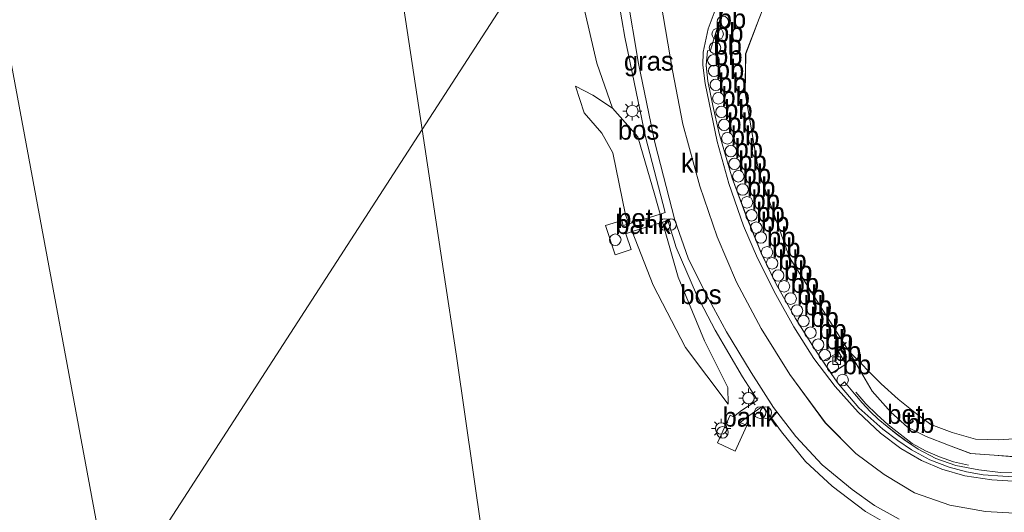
# Model space of a CAD drawing. Header units: millimetres. Extents: x 180000 to 190000, y 466229 to 468626.
# Tile 113 of 202: x 185497 to 185626, y 467440 to 467504. Entities that reach past the tile are written whole.
import ezdxf
from ezdxf.enums import TextEntityAlignment as Align

# ---------------------------------------------------------------- set-up
doc = ezdxf.new("R2010")
doc.units = ezdxf.units.MM
doc.linetypes.add('39strp', pattern=[12, 3, -9])
for name, color, linetype, lineweight in [('af-bs-rasterhekwerk', 8, 'hekwerk', 18), ('bp-b5-bomenstruiken', 93, 'Continuous', 18), ('bp-b5-bos', 93, 'Continuous', 18), ('bp-b5-grasland', 93, 'Continuous', 18), ('gw-bs-kruinlijn', 93, 'Continuous', 18), ('gw-bs-teenlijn', 93, 'Continuous', 18), ('kd-bs-opnamedtmgrens', 173, 'Continuous', 18), ('mk-bs-39streep 0.15', 8, '39strp', 18), ('mk-bs-streep 0.15', 8, 'Continuous', 18), ('og-bs-hulpgeometrie', 53, 'Continuous', 18), ('og-bs-inrichtingselement', 253, 'Continuous', 18), ('vh-b5-verh_soort', 8, 'Continuous', 18), ('wh-bs-kolk', 8, 'Continuous', 18), ('wm-bs-lichtmast', 8, 'Continuous', 18), ('wm-bs-overig', 8, 'Continuous', 18)]:
    doc.layers.add(name, color=color, linetype=linetype, lineweight=lineweight)
doc.styles.add('rtw_iso', font='iso-rtw.shx')
doc.linetypes.add('hekwerk', pattern='A,7,-1.5,[1,RTW.shx,S=0.75,R=0,X=0,Y=0],-1.5', length=10)

# ---------------------------------------------------------------- blocks, each defined once
blk = doc.blocks.new('dtb')
blk.add_circle((0, 0), 0.75)
blk = doc.blocks.new('dtbattr')
at = {"style": 'rtw_iso'}
blk.add_attdef('TAG', (0.59, 0.87), '', height=2.5, dxfattribs=at)
blk = doc.blocks.new('kolk')
blk.add_lwpolyline([(-0.5, -0.5), (0.5, -0.5), (0.5, 0.5), (-0.5, 0.5)], close=True)
blk = doc.blocks.new('dtbattr-r')
at = {"style": 'rtw_iso'}
blk.add_attdef('TAG', text='', height=2.5, dxfattribs=at).set_placement((0, 0), align=Align.MIDDLE_CENTER)
blk = doc.blocks.new('d33az_ACAD_1_FMEBLOCK48')
at = {"layer": 'bp-b5-grasland'}
for points in [[(-27.89, 52.73, 59.97), (-29.31, 51.3, 60.05), (-32.15, 48.62, 59.97), (-32.09, 49.86, 59.97), (-32.72, 50.84, 59.89), (-33.89, 51.25, 59.87), (-34.92, 50.89, 59.83), (-36.15, 49.44, 59.77), (-38.01, 46.48, 59.72), (-38.1, 45.42, 59.71), (-37.39, 39.69, 59.57), (-36.87, 39.27, 59.57), (-36.81, 34.62, 59.74), (-37.63, 28.62, 59.68), (-40.22, 21.65, 59.75), (-44.24, 16.3, 59.82), (-50.72, 6.85, 59.95), (-53.12, 0.72, 60.05), (-54.88, -3.91, 59.88), (-54.95, -8.95, 59.97), (-53.18, -19.15, 59.95), (-49.17, -30.42, 60.06), (-41.41, -42.64, 60.22), (-38.36, -47.84, 60.2), (-35.96, -50.56, 60.22), (-33.76, -52.52, 60.24), (-31.34, -53.75, 60.2), (-28.4, -54.87, 60.22), (-25.53, -55.94, 60.27), (-22.48, -56.17, 60.24), (-19.42, -56.42, 60.17), (-16.01, -56.2, 60.22), (-12.61, -55.47, 60.26), (-7, -53.65, 60.25), (-0.62, -51.45, 60.3), (5.2, -48.81, 60.22), (15.3, -44.62, 59.85), (29.37, -37.04, 59.8), (28.76, -37.97, 59.8), (28.67, -38.42, 59.8), (28.95, -38.92, 59.82), (29.38, -39.08, 59.85), (30.29, -38.92, 59.91), (38.83, -35.25, 59.88), (44.85, -33.01, 59.94), (46.81, -32.49, 60.04), (47.44, -32.04, 60.11), (47.78, -31.45, 59.96), (47.88, -30.61, 60.07), (47.88, -29.77, 60.09), (47.68, -29.12, 60.08), (47.17, -28.9, 59.84), (41.04, -22.66, 60.09), (39.19, -20.87, 60.14), (38.69, -20.31, 60.21), (34.06, -15.57, 60.58), (29.59, -10.01, 60.59), (24.56, -4.6, 60.57), (19.62, -0.03, 60.67), (16.15, 3.15, 60.74), (15.18, 4.57, 60.71), (14.46, 6.82, 60.58), (14.43, 10.89, 60.5), (14.49, 14.43, 60.48), (14.28, 17.67, 60.42), (11.36, 29.02, 60.22), (11.19, 36.03, 60.29), (10.2, 41.53, 60.26), (9.43, 44.71, 60.22), (8.29, 47.34, 60.16), (6.85, 49.52, 60.12), (4.56, 51.73, 60.06), (0.58, 54.52, 60), (-2.88, 56.12, 60.01), (-8.93, 57.35, 59.86), (-21.83, 57.54, 59.75), (-25.78, 57.27, 59.68), (-26.5, 56.42, 59.69), (-26.92, 53.95, 59.67), (-27.2, 58.28, 59.58), (-13.08, 58.49, 59.86), (-3.95, 58.05, 60.17), (-3.11, 57.62, 60.22), (-2.33, 57.38, 60.24), (-0.6, 56.95, 60.27), (0.86, 56.5, 60.29), (2.49, 55.86, 60.33), (4.2, 54.99, 60.35), (5.5, 54.26, 60.37), (7.03, 53.22, 60.41), (8.86, 51.79, 60.44), (10.3, 50.39, 60.46), (11.82, 48.92, 60.48), (12.71, 47.91, 60.49), (13.48, 47.01, 60.49), (14.16, 46.05, 60.49), (14.82, 45.09, 60.5), (15.48, 43.58, 60.49), (15.97, 42.3, 60.49), (16.28, 41.4, 60.5), (17.25, 41.71, 60.42), (17.71, 41.79, 60.38), (17.74, 36.17, 60.47), (17.63, 19.39, 60.41), (17.63, 18.66, 60.41), (17.62, 16.78, 60.4), (17.5, 7.77, 60.53), (17.61, 7.39, 60.53), (17.84, 7.08, 60.53), (29.77, -5.04, 60.52), (40.97, -16.46, 60.48), (50.76, -26.44, 60.37), (52.2, -27.86, 60.36), (53.67, -29.24, 60.32), (55.22, -30.49, 60.27), (56.86, -31.64, 60.22), (58.56, -32.67, 60.15), (59.43, -33.12, 60.11), (59.79, -33.39, 60.1), (59.97, -33.73, 60.09), (60.02, -34.13, 60.08), (59.88, -34.51, 60.08), (59.72, -34.74, 60.08), (59.41, -34.94, 60.07), (57.81, -35.64, 60.07), (50.36, -38.45, 60.02), (39.97, -42.55, 60.07), (31.75, -45.64, 60.12), (24.75, -48.23, 60.14), (15.11, -51.31, 60.18), (6.69, -53.64, 60.21), (3.32, -54.58, 60.19), (3.26, -54.34, 60.46), (0.4, -55.13, 60.5), (-2.53, -55.96, 60.51), (-5.46, -56.62, 60.51), (-8.41, -57.25, 60.52), (-10.33, -57.67, 60.52), (-12.34, -57.94, 60.51), (-14.32, -58.14, 60.5), (-16.34, -58.33, 60.48), (-18.78, -58.49, 60.45), (-21.65, -58.45, 60.46), (-24.48, -58.1, 60.46), (-27.47, -57.51, 60.47), (-30.06, -56.62, 60.47), (-32.39, -55.39, 60.47), (-34.05, -54.28, 60.48), (-35.23, -53.41, 60.47), (-36.44, -52.46, 60.48), (-37.59, -51.5, 60.47), (-38.65, -50.48, 60.47), (-39.68, -49.37, 60.47), (-40.69, -48.2, 60.45), (-41.97, -46.64, 60.43), (-42.55, -47.14, 60.12), (-42.94, -46.68, 60.11), (-43.7, -45.55, 60.11), (-41.83, -44.34, 60.26), (-42.74, -42.77, 60.32), (-44.8, -43.93, 60.12), (-45.94, -42.23, 60.12), (-48.36, -38.38, 60.13), (-50.92, -33.82, 60.1), (-52.85, -29.84, 60.11), (-54.83, -24.89, 60.1), (-56.63, -20.08, 60.09), (-58.32, -14.28, 60.06), (-59.16, -10.61, 60.09), (-59.79, -7.46, 60.11), (-60.02, -5.39, 60.1), (-59.83, -3.48, 60.24), (-59.45, -3.42, 60.24), (-58.91, -1.55, 60.23), (-58.32, 0.26, 60.25), (-57.92, 1.54, 60.24), (-57.09, 3.33, 60.21), (-56.23, 4.84, 60.2), (-55.15, 6.56, 60.17), (-54.04, 8.25, 60.16), (-51.48, 11.67, 60.13), (-48.6, 15.8, 60.06), (-46.47, 18.82, 60.01), (-44.78, 21.34, 59.97), (-43.58, 23.21, 59.93), (-42.2, 25.61, 59.9), (-41.76, 26.58, 59.89), (-41.35, 27.65, 59.88), (-41.02, 28.94, 59.86), (-40.77, 30.48, 59.84), (-40.64, 32.41, 59.84), (-41.01, 37.41, 59.84), (-40.97, 37.46, 59.84), (-42.59, 46.81, 59.83), (-43.54, 51.93, 59.8), (-43.49, 56.07, 59.73), (-43.17, 58, 59.62), (-41.16, 58.21, 59.53), (-27.91, 58.19, 59.59), (-27.55, 53.96, 59.67), (-26.92, 53.95, 59.67)], [(17.49, 35.36, 60.63), (16.39, 35.39, 60.61), (16.31, 34.28, 60.6), (17.49, 34.26, 60.64)], [(40.92, -16.73, 60.59), (38.34, -14.05, 60.63), (35.78, -16.52, 60.61), (38.36, -19.11, 60.58)], [(47.88, -23.81, 60.52), (47.01, -22.89, 60.53), (46.14, -23.75, 60.53), (47.02, -24.65, 60.51)], [(59.38, -34, 60.18), (57.86, -33.47, 60.2), (57.76, -33.89, 60.19), (59.25, -34.37, 60.17)]]:
    blk.add_polyline3d(points, close=True, dxfattribs=at)
blk = doc.blocks.new('dtbattr-l')
at = {"style": 'rtw_iso'}
blk.add_attdef('TAG', (0, 0), '', height=2.5, dxfattribs=at)
blk = doc.blocks.new('prullenbak')
for centre in [(-0.375, 0), (0.375, 0)]:
    blk.add_circle(centre, 0.75)
blk = doc.blocks.new('lantaarnpaal')
for p, q in [((-0.75, 0), (-1.25, 0)), ((-0.88, 0.88), (-0.53, 0.53)), ((0, 0.75), (0, 1.25)), ((0.53, 0.53), (0.88, 0.88)), ((0.75, 0), (1.25, 0)), ((-0.53, -0.53), (-0.88, -0.88)), ((0, -0.75), (0, -1.25)), ((0.53, -0.53), (0.88, -0.88))]:
    blk.add_line(p, q)
blk.add_circle((0, 0), 0.75)
blk = doc.blocks.new('d33az_ACAD_1_FMEBLOCK161')
at = {"layer": 'vh-b5-verh_soort'}
for points in [[(-110.93, -54.15, 60.22), (-116.24, -53.88, 60.26), (-120.88, -53.03, 60.25), (-125.48, -51.42, 60.23), (-129.46, -49.05, 60.25), (-133.14, -46.31, 60.25), (-137.12, -42.32, 60.27), (-141.73, -36.02, 60.27), (-145.46, -30.02, 60.2), (-148.68, -23.97, 60.23), (-151.23, -18.06, 60.24), (-153.5, -11.47, 60.19), (-155.69, -3.39, 60.12), (-157.04, 3.57, 60.09), (-160.06, 21.16, 60.09)], [(-150.54, 11.2, 60.24), (-150.95, 9.92, 60.25), (-151.54, 8.1, 60.23), (-152.08, 6.24, 60.24), (-152.46, 6.17, 60.24), (-152.65, 4.27, 60.1), (-152.42, 2.19, 60.11), (-151.79, -0.96, 60.09), (-150.95, -4.62, 60.06), (-149.26, -10.43, 60.09), (-147.45, -15.24, 60.1), (-145.48, -20.18, 60.11), (-143.55, -24.17, 60.1), (-140.99, -28.73, 60.13), (-138.57, -32.58, 60.12), (-137.42, -34.27, 60.12), (-136.33, -35.9, 60.11), (-135.57, -37.02, 60.11), (-135.18, -37.49, 60.12), (-132.76, -40.35, 60.15), (-129.62, -43.13, 60.16), (-127.64, -44.63, 60.16), (-125.87, -45.85, 60.17), (-123.49, -47.13, 60.17), (-120.98, -48.09, 60.22), (-118.71, -48.71, 60.24), (-116.55, -49.1, 60.25), (-113.96, -49.28, 60.27), (-111.6, -49.41, 60.27)]]:
    blk.add_polyline3d(points, dxfattribs=at)

msp = doc.modelspace()

# ---------------------------------------------------------------- linework, layer by layer
at = {"layer": 'af-bs-rasterhekwerk'}
for points in [[(185535.2, 467578.32, 62.17), (185539.21, 467555.19, 60.91), (185545.2, 467519.34, 60.42), (185549.63, 467490.05, 59.94)], [(185549.63, 467490.05, 59.94), (185552.4, 467471.65, 59.64), (185554.09, 467460.51, 59.48)], [(185554.09, 467460.51, 59.48), (185557.41, 467437.57, 59.64)]]:
    msp.add_polyline3d(points, dxfattribs=at)
at = {"layer": 'bp-b5-bomenstruiken'}
msp.add_polyline3d([(185627.26, 467447.39, 60.17), (185624.2, 467447.64, 60.24), (185621.16, 467447.86, 60.27), (185618.28, 467448.93, 60.22), (185615.35, 467450.05, 60.2), (185612.93, 467451.28, 60.24), (185610.73, 467453.24, 60.22), (185608.32, 467455.96, 60.2), (185605.27, 467461.17, 60.22), (185609.47, 467456.9, 60.47), (185611.71, 467454.92, 60.47), (185614.1, 467453.03, 60.57), (185615.97, 467451.62, 60.66), (185618.75, 467450.57, 60.71), (185621.79, 467449.71, 60.83), (185624.83, 467449.62, 60.86), (185628.14, 467449.82, 60.97)], dxfattribs=at)
at = {"layer": 'bp-b5-bos'}
for points in [[(185508.33, 467432.54, 58.82), (185469.06, 467643.44, 62.69)], [(185544.36, 467602.95, 61.58), (185547.01, 467589.68, 61.7), (185547.83, 467581.78, 62.74), (185548.38, 467577.62, 62.85), (185549.08, 467575.32, 62.72), (185550.29, 467573.57, 62.53), (185552.38, 467571.15, 62.42), (185555.87, 467564.08, 61.67), (185558.42, 467554.67, 60.98), (185558.57, 467548.24, 60.84), (185559.35, 467545.96, 60.88), (185560.49, 467530.17, 60.53), (185563.07, 467521.48, 60.38), (185566.33, 467515.85, 60.32), (185549.63, 467490.05, 59.94), (185512.48, 467432.7, 58.84)], [(185557.41, 467437.57, 59.64), (185554.09, 467460.51, 59.48), (185552.4, 467471.65, 59.64), (185549.63, 467490.05, 59.94), (185566.33, 467515.85, 60.32)], [(185570.52, 467506.73, 60.44), (185572.38, 467498.71, 60.35), (185574.46, 467492.85, 60.28), (185571.89, 467494.51, 60.22), (185569.62, 467495.7, 60.17), (185570.76, 467492.21, 59.78), (185573.04, 467489.58, 59.73), (185574.5, 467487.01, 59.74), (185576.15, 467478.95, 59.65), (185576.63, 467477.78, 60.05), (185575.84, 467477.54, 59.96), (185575.64, 467478.2, 59.97), (185573.53, 467477.54, 59.98), (185574.81, 467473.74, 59.99), (185576.87, 467474.4, 59.98), (185576.16, 467476.47, 60.01), (185577.02, 467476.75, 60.1), (185579.76, 467469.78, 59.74), (185583.96, 467461.66, 59.93), (185589.54, 467454.28, 60.19), (185589.47, 467456.44, 60.25), (185586.43, 467462.53, 60.31), (185582.99, 467470.82, 60.27), (185580.95, 467478, 60.48), (185581.65, 467478.22, 60.55), (185582.74, 467474.7, 60.32), (185585.38, 467468.57, 60.39), (185587.81, 467463.89, 60.37), (185591.4, 467457.81, 60.4), (185593.36, 467454.8, 60.49), (185591.28, 467453.45, 60.52), (185590.22, 467452.63, 60.49), (185589.8, 467452.83, 60.42), (185588.15, 467449.23, 60.27), (185590.44, 467448.16, 60.28), (185591.95, 467451.49, 60.45), (185591.07, 467451.9, 60.46), (185592.11, 467452.68, 60.54), (185594.03, 467453.99, 60.51), (185596.46, 467450.66, 60.53), (185599.62, 467446.79, 60.45), (185603.09, 467443.59, 60.44), (185607.45, 467440.28, 60.42), (185610.17, 467438.73, 60.47)], [(185628.14, 467449.82, 60.97), (185624.83, 467449.62, 60.86), (185621.79, 467449.71, 60.83), (185618.75, 467450.57, 60.71), (185615.97, 467451.62, 60.66), (185614.1, 467453.03, 60.57), (185611.71, 467454.92, 60.47), (185609.47, 467456.9, 60.47), (185605.27, 467461.17, 60.22), (185597.51, 467473.39, 60.06), (185593.5, 467484.65, 59.95), (185591.73, 467494.85, 59.97), (185591.81, 467499.9, 59.88), (185593.56, 467504.52, 60.05)], [(185512.48, 467432.7, 58.84), (185549.63, 467490.05, 59.94), (185552.4, 467471.65, 59.64), (185554.09, 467460.51, 59.48), (185557.41, 467437.57, 59.64)]]:
    msp.add_polyline3d(points, dxfattribs=at)
for points in [[(185580.66, 467479.03, 60.47), (185576.63, 467477.78, 60.05), (185576.15, 467478.95, 59.65), (185574.5, 467487.01, 59.74), (185573.04, 467489.58, 59.73), (185570.76, 467492.21, 59.78), (185569.62, 467495.7, 60.17), (185571.89, 467494.51, 60.22), (185574.46, 467492.85, 60.28), (185577.75, 467489.09, 60.33), (185579.95, 467481.51, 60.39)], [(185589.47, 467456.44, 60.25), (185589.54, 467454.28, 60.19), (185583.96, 467461.66, 59.93), (185579.76, 467469.78, 59.74), (185577.02, 467476.75, 60.1), (185580.95, 467478, 60.48), (185582.99, 467470.82, 60.27), (185586.43, 467462.53, 60.31)]]:
    msp.add_polyline3d(points, close=True, dxfattribs=at)
at = {"layer": 'bp-b5-grasland'}
msp.add_polyline3d([(185581.33, 467479.24, 60.54), (185580.66, 467479.03, 60.47), (185579.95, 467481.51, 60.39), (185577.75, 467489.09, 60.33), (185574.46, 467492.85, 60.28), (185572.38, 467498.71, 60.35), (185570.52, 467506.73, 60.44), (185571.62, 467508.39, 60.45), (185574.86, 467508.88, 60.41), (185576.05, 467502.06, 60.18), (185578.74, 467489.1, 60.18)], close=True, dxfattribs=at)
at = {"layer": 'gw-bs-kruinlijn'}
for points in [[(185605.27, 467461.17, 60.22), (185609.47, 467456.9, 60.47), (185611.71, 467454.92, 60.47), (185614.1, 467453.03, 60.57), (185615.97, 467451.62, 60.66), (185618.75, 467450.57, 60.71), (185621.79, 467449.71, 60.83), (185624.83, 467449.62, 60.86), (185628.14, 467449.82, 60.97), (185631.24, 467450.44, 61.02), (185633.98, 467451.56, 61.09), (185636.81, 467452.9, 61.19), (185640.1, 467454.52, 61.27), (185643.3, 467456.48, 61.58), (185654.38, 467465.57, 62.12), (185663.57, 467474.09, 62.17), (185667.31, 467477.45, 62.21), (185669.45, 467479.09, 62.19), (185671.38, 467481.29, 62.19), (185672.54, 467483.15, 62.19), (185672.94, 467485.39, 62.19), (185672.57, 467487.54, 62.19), (185668.49, 467495.59, 62.37), (185666.28, 467499.79, 62.1)], [(185569.62, 467495.7, 60.17), (185571.89, 467494.51, 60.22), (185574.46, 467492.85, 60.28), (185577.75, 467489.09, 60.33), (185579.95, 467481.51, 60.39), (185580.66, 467479.03, 60.47)], [(185589.54, 467454.28, 60.19), (185589.47, 467456.44, 60.25), (185586.43, 467462.53, 60.31), (185582.99, 467470.82, 60.27), (185580.95, 467478, 60.48)]]:
    msp.add_polyline3d(points, dxfattribs=at)
at = {"layer": 'gw-bs-teenlijn'}
for points in [[(185569.62, 467495.7, 60.17), (185570.76, 467492.21, 59.78), (185573.04, 467489.58, 59.73), (185574.5, 467487.01, 59.74), (185576.15, 467478.95, 59.65), (185576.63, 467477.78, 60.05)], [(185577.02, 467476.75, 60.1), (185579.76, 467469.78, 59.74), (185583.96, 467461.66, 59.93), (185589.54, 467454.28, 60.19)], [(185605.27, 467461.17, 60.22), (185608.32, 467455.96, 60.2), (185610.73, 467453.24, 60.22), (185612.93, 467451.28, 60.24), (185615.35, 467450.05, 60.2), (185618.28, 467448.93, 60.22), (185621.16, 467447.86, 60.27), (185624.2, 467447.64, 60.24), (185627.26, 467447.39, 60.17), (185630.68, 467447.6, 60.22), (185634.08, 467448.33, 60.26), (185639.68, 467450.15, 60.25), (185646.06, 467452.36, 60.3), (185651.88, 467455, 60.22), (185661.98, 467459.18, 59.85)]]:
    msp.add_polyline3d(points, dxfattribs=at)
at = {"layer": 'kd-bs-opnamedtmgrens'}
msp.add_polyline3d([(185509.12, 467427.51, 58.74), (185508.59, 467430.9, 58.79), (185508.33, 467432.54, 58.82), (185469.06, 467643.44, 62.69), (185329.86, 467796.93, 59.23), (185296.43, 467789.95, 59.47), (185288.92, 467788.01, 55.26), (185287.55, 467787.5, 55.41), (185286.76, 467787.44, 55.41)], dxfattribs=at)
at = {"layer": 'mk-bs-39streep 0.15'}
msp.add_polyline3d([(185579.84, 467532.32, 60.21), (185583.84, 467510.98, 60.25), (185585.89, 467499.61, 60.24)], dxfattribs=at)
at = {"layer": 'mk-bs-streep 0.15'}
msp.add_polyline3d([(185587.82, 467505.58, 60.23), (185586.92, 467503.15, 60.24), (185586.25, 467500.13, 60.24), (185586.2, 467498.44, 60.23), (185586.54, 467496.06, 60.23), (185588.1, 467488.51, 60.24), (185589.62, 467483.02, 60.26), (185591.54, 467477.52, 60.28), (185593.35, 467473.3, 60.29), (185595.75, 467468.56, 60.31), (185598.11, 467464.35, 60.34), (185600.71, 467460.23, 60.35), (185603.46, 467456.56, 60.35), (185606.49, 467453.23, 60.36), (185609.41, 467450.51, 60.37), (185612.06, 467448.48, 60.38), (185614.72, 467446.91, 60.39), (185617.39, 467445.79, 60.4), (185620.38, 467444.94, 60.4), (185623.92, 467444.39, 60.42), (185627.38, 467444.21, 60.42)], dxfattribs=at)
at = {"layer": 'og-bs-hulpgeometrie'}
msp.add_polyline3d([(185512.48, 467432.7, 58.84), (185549.63, 467490.05, 59.94), (185566.33, 467515.85, 60.32), (185572.08, 467524.72, 60.13), (185573.05, 467526.21, 60.14), (185576.3, 467531.24, 59.95), (185580.16, 467537.19, 60.11), (185594.71, 467559.66, 59.47), (185595.2, 467560.41, 59.78), (185602.23, 467571.27, 59.64), (185610.09, 467581.49, 59.74), (185610.53, 467584.07, 59.61), (185619.97, 467598.65, 59.69)], dxfattribs=at)
at = {"layer": 'vh-b5-verh_soort'}
for points in [[(185579.25, 467515.31, 60.09), (185582.27, 467497.72, 60.09), (185583.62, 467490.75, 60.12), (185585.82, 467482.68, 60.19), (185588.08, 467476.09, 60.24), (185590.63, 467470.18, 60.23), (185593.85, 467464.13, 60.2), (185597.58, 467458.13, 60.27), (185602.2, 467451.83, 60.27), (185606.17, 467447.84, 60.25), (185609.85, 467445.1, 60.25), (185613.83, 467442.73, 60.23), (185618.43, 467441.12, 60.25), (185623.07, 467440.27, 60.26), (185628.38, 467440, 60.22)], [(185610.17, 467438.73, 60.47), (185607.45, 467440.28, 60.42), (185603.09, 467443.59, 60.44), (185599.62, 467446.79, 60.45), (185596.46, 467450.66, 60.53), (185594.03, 467453.99, 60.51), (185592.11, 467452.68, 60.54), (185591.07, 467451.9, 60.46), (185591.95, 467451.49, 60.45), (185590.44, 467448.16, 60.28), (185588.15, 467449.23, 60.27), (185589.8, 467452.83, 60.42), (185590.22, 467452.63, 60.49), (185591.28, 467453.45, 60.52), (185593.36, 467454.8, 60.49), (185591.4, 467457.81, 60.4), (185587.81, 467463.89, 60.37), (185585.38, 467468.57, 60.39), (185582.74, 467474.7, 60.32), (185581.65, 467478.22, 60.55), (185580.95, 467478, 60.48), (185577.02, 467476.75, 60.1), (185576.16, 467476.47, 60.01), (185576.87, 467474.4, 59.98), (185574.81, 467473.74, 59.99), (185573.53, 467477.54, 59.98), (185575.64, 467478.2, 59.97), (185575.84, 467477.54, 59.96), (185576.63, 467477.78, 60.05), (185580.66, 467479.03, 60.47), (185581.33, 467479.24, 60.54), (185578.74, 467489.1, 60.18), (185576.05, 467502.06, 60.18), (185574.86, 467508.88, 60.41)], [(185576.29, 467507.71, 60.16), (185577.81, 467498.64, 60.17), (185579.97, 467488.36, 60.2), (185582.55, 467478.23, 60.2), (185584.33, 467473.28, 60.2), (185586.48, 467468.92, 60.2), (185589.29, 467463.7, 60.23), (185592.52, 467458.41, 60.3), (185595.45, 467453.84, 60.29), (185598.34, 467450.06, 60.31), (185601.8, 467446.36, 60.32), (185605.69, 467443.13, 60.36), (185608.63, 467441.05, 60.37), (185611.82, 467439.27, 60.45)], [(185611.82, 467439.27, 60.45), (185608.63, 467441.05, 60.37), (185605.69, 467443.13, 60.36), (185601.8, 467446.36, 60.32), (185598.34, 467450.06, 60.31), (185595.45, 467453.84, 60.29), (185592.52, 467458.41, 60.3), (185589.29, 467463.7, 60.23), (185586.48, 467468.92, 60.2), (185584.33, 467473.28, 60.2), (185582.55, 467478.23, 60.2), (185579.97, 467488.36, 60.2), (185577.81, 467498.64, 60.17), (185576.29, 467507.71, 60.16)], [(185627.71, 467444.74, 60.27), (185625.35, 467444.87, 60.27), (185622.77, 467445.05, 60.25), (185620.61, 467445.44, 60.24), (185618.33, 467446.06, 60.22), (185615.82, 467447.02, 60.17), (185613.45, 467448.3, 60.17), (185611.67, 467449.52, 60.16), (185609.69, 467451.02, 60.16), (185606.55, 467453.8, 60.15), (185604.14, 467456.66, 60.12), (185604.71, 467457.17, 60.43), (185606, 467455.61, 60.45), (185607, 467454.44, 60.47), (185608.04, 467453.32, 60.47), (185609.09, 467452.31, 60.47), (185610.25, 467451.34, 60.48), (185611.46, 467450.39, 60.47), (185612.64, 467449.52, 60.48), (185614.29, 467448.41, 60.47), (185616.62, 467447.19, 60.47), (185619.21, 467446.29, 60.47), (185622.21, 467445.71, 60.46), (185625.03, 467445.36, 60.46), (185627.9, 467445.31, 60.45)]]:
    msp.add_polyline3d(points, dxfattribs=at)
msp.add_polyline3d([(185604.85, 467459.47, 60.26), (185602.99, 467458.25, 60.11), (185601.89, 467459.88, 60.12), (185603.95, 467461.03, 60.32)], close=True, dxfattribs=at)
at = {"layer": 'wm-bs-overig'}
msp.add_polyline3d([(185606.17, 467455.85, 60.45), (185607.49, 467454.32, 60.49), (185608.91, 467452.92, 60.46), (185610.39, 467451.57, 60.49), (185611.94, 467450.36, 60.5), (185613.51, 467449.16, 60.5), (185615.26, 467448.18, 60.49), (185617.09, 467447.42, 60.52), (185618.93, 467446.76, 60.48), (185620.87, 467446.32, 60.52)], dxfattribs=at)

# ---------------------------------------------------------------- block references
at = {"layer": 'bp-b5-bos'}
ref = msp.add_blockref('dtbattr-r', (185575.14, 467487.98, 60.07), dxfattribs=at)
ref.add_attrib('TAG', 'bos', dxfattribs={"layer": '0', "height": 2.5, "style": 'rtw_iso'}).set_placement((185575.14, 467487.98, 60.07), align=Align.BOTTOM_LEFT)
ref = msp.add_blockref('dtbattr-r', (185583.28, 467466.56, 60.16), dxfattribs=at)
ref.add_attrib('TAG', 'bos', dxfattribs={"layer": '0', "height": 2.5, "style": 'rtw_iso'}).set_placement((185583.28, 467466.56, 60.16), align=Align.BOTTOM_LEFT)
at = {"layer": 'bp-b5-grasland'}
msp.add_blockref('d33az_ACAD_1_FMEBLOCK48', (185646.68, 467503.8), dxfattribs=at)
ref = msp.add_blockref('dtbattr-r', (185575.93, 467496.97, 60.36), dxfattribs=at)
ref.add_attrib('TAG', 'gras', dxfattribs={"layer": '0', "height": 2.5, "style": 'rtw_iso'}).set_placement((185575.93, 467496.97, 60.36), align=Align.BOTTOM_LEFT)
at = {"layer": 'og-bs-inrichtingselement'}
ref = msp.add_blockref('dtbattr', (185574.8, 467475.69, 59.98), dxfattribs=at)
ref.add_attrib('TAG', 'bank', dxfattribs={"layer": '0', "height": 2.5, "style": 'rtw_iso'}).set_placement((185574.8, 467475.69, 59.98), align=Align.BOTTOM_LEFT)
for name, p in [('prullenbak', (185581.65, 467477.67, 60.72)), ('dtb', (185574.8, 467475.69, 59.98)), ('prullenbak', (185594.06, 467453.17, 60.54)), ('dtb', (185588.79, 467450.59, 60.14))]:
    msp.add_blockref(name, p, dxfattribs=at)
ref = msp.add_blockref('dtbattr', (185588.79, 467450.59, 60.14), dxfattribs=at)
ref.add_attrib('TAG', 'bank', dxfattribs={"layer": '0', "height": 2.5, "style": 'rtw_iso'}).set_placement((185588.79, 467450.59, 60.14), align=Align.BOTTOM_LEFT)
at = {"layer": 'vh-b5-verh_soort'}
msp.add_blockref('d33az_ACAD_1_FMEBLOCK161', (185739.31, 467494.15), dxfattribs=at)
ref = msp.add_blockref('dtbattr-r', (185583.36, 467483.67, 60.22), dxfattribs=at)
ref.add_attrib('TAG', 'kl', dxfattribs={"layer": '0', "height": 2.5, "style": 'rtw_iso'}).set_placement((185583.36, 467483.67, 60.22), align=Align.BOTTOM_LEFT)
ref = msp.add_blockref('dtbattr-r', (185575.05, 467476.49, 60.3), dxfattribs=at)
ref.add_attrib('TAG', 'bet', dxfattribs={"layer": '0', "height": 2.5, "style": 'rtw_iso'}).set_placement((185575.05, 467476.49, 60.3), align=Align.BOTTOM_LEFT)
ref = msp.add_blockref('dtbattr-r', (185603.4, 467459.64, 60.2), dxfattribs=at)
ref.add_attrib('TAG', 'kl', dxfattribs={"layer": '0', "height": 2.5, "style": 'rtw_iso'}).set_placement((185603.4, 467459.64, 60.2), align=Align.BOTTOM_LEFT)
ref = msp.add_blockref('dtbattr-r', (185610.26, 467450.95, 60.37), dxfattribs=at)
ref.add_attrib('TAG', 'bet', dxfattribs={"layer": '0', "height": 2.5, "style": 'rtw_iso'}).set_placement((185610.26, 467450.95, 60.37), align=Align.BOTTOM_LEFT)
at = {"layer": 'wh-bs-kolk'}
msp.add_blockref('kolk', (185603.67, 467459.94, 60.18), dxfattribs=at)
at = {"layer": 'wm-bs-lichtmast'}
for p in [(185577.02, 467492.46, 60.13), (185592.18, 467455.05, 59.85), (185588.61, 467451.09, 59.83)]:
    msp.add_blockref('lantaarnpaal', p, dxfattribs=at)
at = {"layer": 'wm-bs-overig'}
ref = msp.add_blockref('dtbattr', (185588.16, 467502.49, 60.47), dxfattribs=at)
ref.add_attrib('TAG', 'bb', dxfattribs={"layer": '0', "height": 2.5, "style": 'rtw_iso'}).set_placement((185588.16, 467502.49, 60.47), align=Align.BOTTOM_LEFT)
for p in [(185588.83, 467504.07, 60.44), (185588.16, 467502.49, 60.47), (185587.81, 467500.69, 60.42), (185587.6, 467499.06, 60.44), (185587.69, 467497.7, 60.4), (185587.91, 467495.88, 60.44), (185588.24, 467494.12, 60.47), (185588.65, 467492.35, 60.45), (185589, 467490.65, 60.48), (185589.42, 467488.91, 60.48), (185589.87, 467487.23, 60.47), (185590.36, 467485.58, 60.46), (185590.85, 467483.96, 60.47), (185591.41, 467482.24, 60.47), (185591.98, 467480.56, 60.46), (185592.57, 467478.87, 60.5), (185593.19, 467477.26, 60.49), (185593.79, 467475.98, 60.48), (185594.59, 467474.05, 60.5), (185595.25, 467472.62, 60.51), (185596.05, 467471.04, 60.52), (185596.81, 467469.62, 60.52), (185597.67, 467468.02, 60.54), (185598.5, 467466.48, 60.53), (185599.35, 467465.1, 60.55), (185600.25, 467463.58, 60.55), (185601.26, 467462.02, 60.56), (185602.12, 467460.66, 60.55), (185603.17, 467459.15, 60.57), (185604.46, 467457.41, 60.49)]:
    msp.add_blockref('dtb', p, dxfattribs=at)
ref = msp.add_blockref('dtbattr', (185587.81, 467500.69, 60.42), dxfattribs=at)
ref.add_attrib('TAG', 'bb', dxfattribs={"layer": '0', "height": 2.5, "style": 'rtw_iso'}).set_placement((185587.81, 467500.69, 60.42), align=Align.BOTTOM_LEFT)
ref = msp.add_blockref('dtbattr', (185587.6, 467499.06, 60.44), dxfattribs=at)
ref.add_attrib('TAG', 'bb', dxfattribs={"layer": '0', "height": 2.5, "style": 'rtw_iso'}).set_placement((185587.6, 467499.06, 60.44), align=Align.BOTTOM_LEFT)
ref = msp.add_blockref('dtbattr', (185587.69, 467497.7, 60.4), dxfattribs=at)
ref.add_attrib('TAG', 'bb', dxfattribs={"layer": '0', "height": 2.5, "style": 'rtw_iso'}).set_placement((185587.69, 467497.7, 60.4), align=Align.BOTTOM_LEFT)
ref = msp.add_blockref('dtbattr', (185587.91, 467495.88, 60.44), dxfattribs=at)
ref.add_attrib('TAG', 'bb', dxfattribs={"layer": '0', "height": 2.5, "style": 'rtw_iso'}).set_placement((185587.91, 467495.88, 60.44), align=Align.BOTTOM_LEFT)
ref = msp.add_blockref('dtbattr', (185588.24, 467494.12, 60.47), dxfattribs=at)
ref.add_attrib('TAG', 'bb', dxfattribs={"layer": '0', "height": 2.5, "style": 'rtw_iso'}).set_placement((185588.24, 467494.12, 60.47), align=Align.BOTTOM_LEFT)
ref = msp.add_blockref('dtbattr', (185588.65, 467492.35, 60.45), dxfattribs=at)
ref.add_attrib('TAG', 'bb', dxfattribs={"layer": '0', "height": 2.5, "style": 'rtw_iso'}).set_placement((185588.65, 467492.35, 60.45), align=Align.BOTTOM_LEFT)
ref = msp.add_blockref('dtbattr', (185589, 467490.65, 60.48), dxfattribs=at)
ref.add_attrib('TAG', 'bb', dxfattribs={"layer": '0', "height": 2.5, "style": 'rtw_iso'}).set_placement((185589, 467490.65, 60.48), align=Align.BOTTOM_LEFT)
ref = msp.add_blockref('dtbattr', (185589.42, 467488.91, 60.48), dxfattribs=at)
ref.add_attrib('TAG', 'bb', dxfattribs={"layer": '0', "height": 2.5, "style": 'rtw_iso'}).set_placement((185589.42, 467488.91, 60.48), align=Align.BOTTOM_LEFT)
ref = msp.add_blockref('dtbattr', (185589.87, 467487.23, 60.47), dxfattribs=at)
ref.add_attrib('TAG', 'bb', dxfattribs={"layer": '0', "height": 2.5, "style": 'rtw_iso'}).set_placement((185589.87, 467487.23, 60.47), align=Align.BOTTOM_LEFT)
ref = msp.add_blockref('dtbattr', (185590.36, 467485.58, 60.46), dxfattribs=at)
ref.add_attrib('TAG', 'bb', dxfattribs={"layer": '0', "height": 2.5, "style": 'rtw_iso'}).set_placement((185590.36, 467485.58, 60.46), align=Align.BOTTOM_LEFT)
ref = msp.add_blockref('dtbattr', (185590.85, 467483.96, 60.47), dxfattribs=at)
ref.add_attrib('TAG', 'bb', dxfattribs={"layer": '0', "height": 2.5, "style": 'rtw_iso'}).set_placement((185590.85, 467483.96, 60.47), align=Align.BOTTOM_LEFT)
ref = msp.add_blockref('dtbattr', (185591.41, 467482.24, 60.47), dxfattribs=at)
ref.add_attrib('TAG', 'bb', dxfattribs={"layer": '0', "height": 2.5, "style": 'rtw_iso'}).set_placement((185591.41, 467482.24, 60.47), align=Align.BOTTOM_LEFT)
ref = msp.add_blockref('dtbattr', (185591.98, 467480.56, 60.46), dxfattribs=at)
ref.add_attrib('TAG', 'bb', dxfattribs={"layer": '0', "height": 2.5, "style": 'rtw_iso'}).set_placement((185591.98, 467480.56, 60.46), align=Align.BOTTOM_LEFT)
ref = msp.add_blockref('dtbattr', (185592.57, 467478.87, 60.5), dxfattribs=at)
ref.add_attrib('TAG', 'bb', dxfattribs={"layer": '0', "height": 2.5, "style": 'rtw_iso'}).set_placement((185592.57, 467478.87, 60.5), align=Align.BOTTOM_LEFT)
ref = msp.add_blockref('dtbattr', (185593.19, 467477.26, 60.49), dxfattribs=at)
ref.add_attrib('TAG', 'bb', dxfattribs={"layer": '0', "height": 2.5, "style": 'rtw_iso'}).set_placement((185593.19, 467477.26, 60.49), align=Align.BOTTOM_LEFT)
ref = msp.add_blockref('dtbattr', (185593.79, 467475.98, 60.48), dxfattribs=at)
ref.add_attrib('TAG', 'bb', dxfattribs={"layer": '0', "height": 2.5, "style": 'rtw_iso'}).set_placement((185593.79, 467475.98, 60.48), align=Align.BOTTOM_LEFT)
ref = msp.add_blockref('dtbattr', (185594.59, 467474.05, 60.5), dxfattribs=at)
ref.add_attrib('TAG', 'bb', dxfattribs={"layer": '0', "height": 2.5, "style": 'rtw_iso'}).set_placement((185594.59, 467474.05, 60.5), align=Align.BOTTOM_LEFT)
ref = msp.add_blockref('dtbattr', (185595.25, 467472.62, 60.51), dxfattribs=at)
ref.add_attrib('TAG', 'bb', dxfattribs={"layer": '0', "height": 2.5, "style": 'rtw_iso'}).set_placement((185595.25, 467472.62, 60.51), align=Align.BOTTOM_LEFT)
ref = msp.add_blockref('dtbattr', (185596.05, 467471.04, 60.52), dxfattribs=at)
ref.add_attrib('TAG', 'bb', dxfattribs={"layer": '0', "height": 2.5, "style": 'rtw_iso'}).set_placement((185596.05, 467471.04, 60.52), align=Align.BOTTOM_LEFT)
ref = msp.add_blockref('dtbattr', (185596.81, 467469.62, 60.52), dxfattribs=at)
ref.add_attrib('TAG', 'bb', dxfattribs={"layer": '0', "height": 2.5, "style": 'rtw_iso'}).set_placement((185596.81, 467469.62, 60.52), align=Align.BOTTOM_LEFT)
ref = msp.add_blockref('dtbattr', (185597.67, 467468.02, 60.54), dxfattribs=at)
ref.add_attrib('TAG', 'bb', dxfattribs={"layer": '0', "height": 2.5, "style": 'rtw_iso'}).set_placement((185597.67, 467468.02, 60.54), align=Align.BOTTOM_LEFT)
ref = msp.add_blockref('dtbattr', (185598.5, 467466.48, 60.53), dxfattribs=at)
ref.add_attrib('TAG', 'bb', dxfattribs={"layer": '0', "height": 2.5, "style": 'rtw_iso'}).set_placement((185598.5, 467466.48, 60.53), align=Align.BOTTOM_LEFT)
ref = msp.add_blockref('dtbattr', (185599.35, 467465.1, 60.55), dxfattribs=at)
ref.add_attrib('TAG', 'bb', dxfattribs={"layer": '0', "height": 2.5, "style": 'rtw_iso'}).set_placement((185599.35, 467465.1, 60.55), align=Align.BOTTOM_LEFT)
ref = msp.add_blockref('dtbattr', (185600.25, 467463.58, 60.55), dxfattribs=at)
ref.add_attrib('TAG', 'bb', dxfattribs={"layer": '0', "height": 2.5, "style": 'rtw_iso'}).set_placement((185600.25, 467463.58, 60.55), align=Align.BOTTOM_LEFT)
ref = msp.add_blockref('dtbattr', (185601.26, 467462.02, 60.56), dxfattribs=at)
ref.add_attrib('TAG', 'bb', dxfattribs={"layer": '0', "height": 2.5, "style": 'rtw_iso'}).set_placement((185601.26, 467462.02, 60.56), align=Align.BOTTOM_LEFT)
ref = msp.add_blockref('dtbattr', (185602.12, 467460.66, 60.55), dxfattribs=at)
ref.add_attrib('TAG', 'bb', dxfattribs={"layer": '0', "height": 2.5, "style": 'rtw_iso'}).set_placement((185602.12, 467460.66, 60.55), align=Align.BOTTOM_LEFT)
ref = msp.add_blockref('dtbattr', (185603.17, 467459.15, 60.57), dxfattribs=at)
ref.add_attrib('TAG', 'bb', dxfattribs={"layer": '0', "height": 2.5, "style": 'rtw_iso'}).set_placement((185603.17, 467459.15, 60.57), align=Align.BOTTOM_LEFT)
ref = msp.add_blockref('dtbattr', (185604.46, 467457.41, 60.49), dxfattribs=at)
ref.add_attrib('TAG', 'bb', dxfattribs={"layer": '0', "height": 2.5, "style": 'rtw_iso'}).set_placement((185604.46, 467457.41, 60.49), align=Align.BOTTOM_LEFT)
ref = msp.add_blockref('dtbattr-l', (185612.7, 467449.78, 60.5), dxfattribs=at)
ref.add_attrib('TAG', 'bb', dxfattribs={"layer": '0', "height": 2.5, "style": 'rtw_iso'}).set_placement((185612.7, 467449.78, 60.5), align=Align.BOTTOM_LEFT)

doc.saveas('drawing.dxf')
